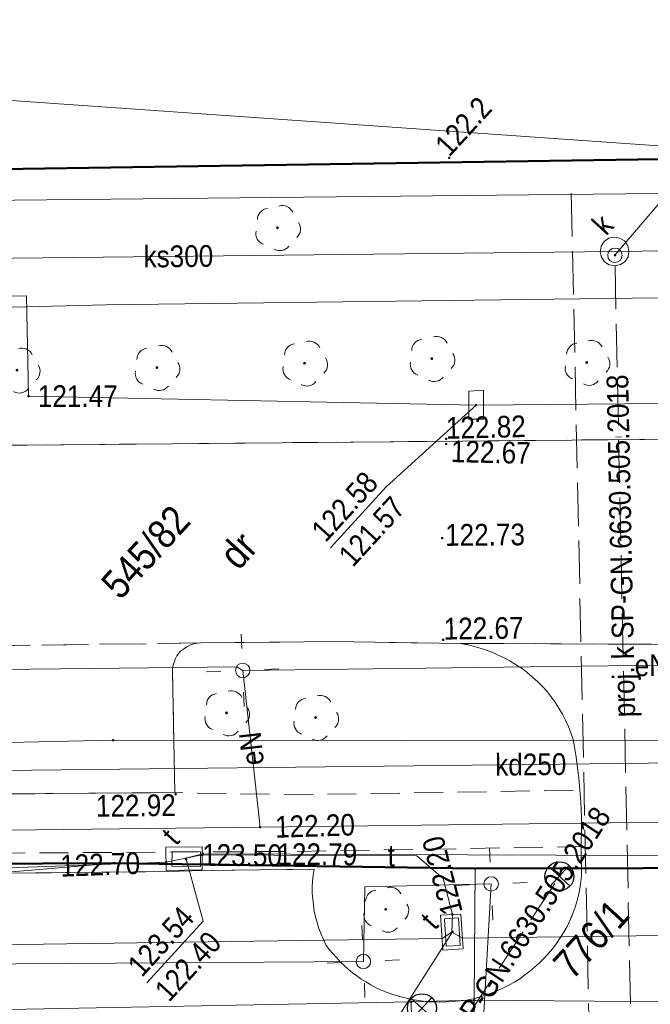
# Model space of a CAD drawing. Header units: metres. Extents: x 0 to 6446955, y 0 to 5658558.
# Tile 126 of 188: x 6441549 to 6441570, y 5654267 to 5654301. Entities that reach past the tile are written whole.
import ezdxf
from ezdxf.enums import TextEntityAlignment as Align

# ---------------------------------------------------------------- set-up
doc = ezdxf.new("R2010")
doc.units = ezdxf.units.M
doc.header["$MEASUREMENT"] = 0
for name, pattern in [('1.0_0.5', [1.5, 1, -0.5]), ('1.5_0.5', [2, 1.5, -0.5]), ('219-500', [0]), ('PRZER3-1', [4, 3, -1])]:
    doc.linetypes.add(name, pattern=pattern)
doc.layers.get('0').update_dxf_attribs({"color": 2, "linetype": 'CONTINUOUS', "lineweight": 5})
for name, color, linetype in [('203-punkt graniczny', 7, 'CONTINUOUS'), ('210-oznaczenie konturu użytku gruntowego', 7, 'CONTINUOUS'), ('211-numer działki ewidencyjnej', 7, 'CONTINUOUS'), ('217-kontur klasyfikacyjny', 7, 'CONTINUOUS'), ('218-kontur użytku gruntowego', 7, 'CONTINUOUS'), ('219-działka ewidencyjna', 7, 'CONTINUOUS'), ('chodnik', 7, 'CONTINUOUS'), ('drzewo liściaste', 7, 'CONTINUOUS'), ('jezdnia', 7, 'CONTINUOUS'), ('komora podziemna', 7, 'CONTINUOUS'), ('krawężnik', 7, 'CONTINUOUS'), ('latarnia', 7, 'CONTINUOUS'), ('pikieta naturalna', 7, 'CONTINUOUS'), ('pikieta naturalna-Atr2', 7, 'CONTINUOUS'), ('pikieta sztuczna', 7, 'CONTINUOUS'), ('pikieta sztuczna-Atr2', 7, 'CONTINUOUS'), ('przewód ciepłowniczy', 7, 'CONTINUOUS'), ('przewód elektroenergetyczny podziemny', 7, 'CONTINUOUS'), ('przewód elektroenergetyczny podziemny-Atr1', 7, 'CONTINUOUS'), ('przewód kanalizacyjny', 7, 'CONTINUOUS'), ('przewód kanalizacyjny - ob. projektowany', 7, 'CONTINUOUS'), ('przewód kanalizacyjny - ob. projektowany-Atr1', 7, 'CONTINUOUS'), ('przewód kanalizacyjny-Atr1', 7, 'CONTINUOUS'), ('przewód telekomunikacyjny podziemny', 7, 'CONTINUOUS'), ('przewód telekomunikacyjny podziemny-Atr1', 7, 'CONTINUOUS'), ('przewód wodociągowy', 7, 'CONTINUOUS'), ('przewód wodociągowy - ob. projektowany', 7, 'CONTINUOUS'), ('rzedna', 7, 'CONTINUOUS'), ('rzedna-Atr2', 7, 'CONTINUOUS'), ('rzedna-Atr3', 7, 'CONTINUOUS'), ('wylot kanału - ob. projektowany', 7, 'CONTINUOUS'), ('właz do komory lub kanału', 7, 'CONTINUOUS'), ('właz do komory lub kanału - okrągły', 7, 'CONTINUOUS'), ('właz do komory lub kanału - okrągły-Atr17', 7, 'CONTINUOUS'), ('właz do komory lub kanału-Atr17', 7, 'CONTINUOUS')]:
    doc.layers.add(name, color=color, linetype=linetype)
doc.layers.add('z - MPZT', color=121, linetype='PRZER3-1', lineweight=18)
doc.styles.add('MapaZas', font='geodezja.shx', dxfattribs={"width": 0.9})

# ---------------------------------------------------------------- blocks, each defined once
blk = doc.blocks.new('203')
at = {"linetype": 'Continuous', "lineweight": 0}
h = blk.add_hatch(color=0, dxfattribs=at)
edge = h.paths.add_edge_path()
edge.add_arc((0, 0), 0.045, 0, 360)
blk = doc.blocks.new('PW01')
at = {"linetype": 'Continuous', "lineweight": 13}
h = blk.add_hatch(color=0, dxfattribs=at)
edge = h.paths.add_edge_path()
edge.add_arc((0, 0), 0.045, 0, 360)
blk = doc.blocks.new('OP021')
at = {"linetype": 'Continuous', "lineweight": 13}
h = blk.add_hatch(color=0, dxfattribs=at)
edge = h.paths.add_edge_path()
edge.add_arc((0, 0), 0.05, 0, 360)
at = {"color": 0, "linetype": 'Continuous', "lineweight": 13}
for centre, start, end in [((0, 0.4), 49.272, 130.728), ((-0.38, 0.124), 121.308, 202.548), ((0.38, 0.124), 337.452, 58.692), ((-0.235, -0.324), 193.221, 274.871), ((0.235, -0.324), 265.129, 346.779)]:
    blk.add_arc(centre, 0.4, start, end, dxfattribs=at)
blk = doc.blocks.new('SM01')
at = {"color": 0, "linetype": 'Continuous', "lineweight": 13}
for p, q in [((-0.53, 0.531), (-0.883, 0.884)), ((0.531, 0.531), (0.884, 0.884)), ((-0.53, -0.53), (-0.883, -0.883)), ((0.531, -0.53), (0.884, -0.883))]:
    blk.add_line(p, q, dxfattribs=at)
blk.add_circle((0, 0), 0.25, dxfattribs=at)
blk = doc.blocks.new('US22')
at = {"color": 0, "linetype": 'Continuous', "lineweight": 13}
blk.add_circle((0, 0), 0.25, dxfattribs=at)
blk = doc.blocks.new('SUKE')
at = {"color": 0, "linetype": 'Continuous'}
for p, q in [((0, 0.5), (0, -0.5)), ((-0.5, 0), (0.5, 0))]:
    blk.add_line(p, q, dxfattribs=at)
blk.add_circle((-0.001, -0.001), 0.5, dxfattribs=at)

msp = doc.modelspace()

# ---------------------------------------------------------------- linework, layer by layer
at = {"layer": '217-kontur klasyfikacyjny', "color": 3, "linetype": 'Continuous', "lineweight": 13}
for points in [[(6441575.995, 5654296.38), (6441510.639, 5654300.958)], [(6441510.639, 5654300.958), (6441575.995, 5654296.38)], [(6441510.643, 5654295.381), (6441575.995, 5654296.38)]]:
    msp.add_lwpolyline(points, dxfattribs=at)
at = {"layer": '217-kontur klasyfikacyjny', "color": 3, "linetype": 'Continuous', "lineweight": 13, "flags": 128}
for points in [[(6441581.833, 5654271.822), (6441564.38, 5654271.789)], [(6441564.38, 5654271.789), (6441564.347, 5654267.237)], [(6441564.347, 5654267.237), (6441578.175, 5654267.131)]]:
    msp.add_lwpolyline(points, dxfattribs=at)
at = {"layer": '218-kontur użytku gruntowego', "color": 3, "linetype": 'Continuous', "lineweight": 13}
for points in [[(6441510.643, 5654295.381), (6441575.995, 5654296.38)], [(6441575.995, 5654296.38), (6441510.643, 5654295.381)]]:
    msp.add_lwpolyline(points, dxfattribs=at)
at = {"layer": '218-kontur użytku gruntowego', "color": 3, "linetype": 'Continuous', "lineweight": 13, "flags": 128}
for points in [[(6441551.901, 5654271.976), (6441535.809, 5654270.616)], [(6441535.809, 5654270.616), (6441551.901, 5654271.976)], [(6441564.38, 5654271.789), (6441551.901, 5654271.976)], [(6441551.901, 5654271.976), (6441564.38, 5654271.789)], [(6441581.833, 5654271.822), (6441564.38, 5654271.789)], [(6441564.38, 5654271.789), (6441581.833, 5654271.822)], [(6441564.347, 5654267.237), (6441564.38, 5654271.789)], [(6441564.38, 5654271.789), (6441564.347, 5654267.237)], [(6441528.896, 5654266.546), (6441562.169, 5654267.183)], [(6441562.169, 5654267.183), (6441528.896, 5654266.546)], [(6441562.169, 5654267.183), (6441564.347, 5654267.237)], [(6441564.347, 5654267.237), (6441562.169, 5654267.183)], [(6441578.175, 5654267.131), (6441564.347, 5654267.237)], [(6441564.347, 5654267.237), (6441578.175, 5654267.131)]]:
    msp.add_lwpolyline(points, dxfattribs=at)
at = {"layer": '219-działka ewidencyjna', "color": 3, "linetype": '219-500', "lineweight": 13}
for points in [[(6441726.095, 5654298.653), (6441510.643, 5654295.381)], [(6441510.657, 5654275.304), (6441551.869, 5654276.221)], [(6441563.364, 5654211.832), (6441562.169, 5654267.183)]]:
    msp.add_lwpolyline(points, dxfattribs=at)
at = {"layer": '219-działka ewidencyjna', "color": 3, "linetype": '219-500', "lineweight": 13, "flags": 128}
for points in [[(6441551.869, 5654276.221), (6441612.778, 5654276.151)], [(6441551.901, 5654271.976), (6441535.809, 5654270.616)], [(6441564.38, 5654271.789), (6441551.901, 5654271.976)], [(6441581.833, 5654271.822), (6441564.38, 5654271.789)], [(6441564.347, 5654267.237), (6441564.38, 5654271.789)], [(6441562.169, 5654267.183), (6441528.896, 5654266.546)], [(6441564.347, 5654267.237), (6441562.169, 5654267.183)], [(6441564.347, 5654267.237), (6441564.228, 5654227.85)], [(6441564.347, 5654267.237), (6441578.175, 5654267.131)]]:
    msp.add_lwpolyline(points, dxfattribs=at)
at = {"layer": 'chodnik', "color": 7, "linetype": '1.0_0.5', "lineweight": 13, "flags": 128}
msp.add_lwpolyline([(6441558.224, 5654272.382), (6441568.041, 5654272.545), (6441568.046, 5654272.758), (6441568.055, 5654273.034), (6441568.058, 5654273.303), (6441568.053, 5654273.565), (6441568.041, 5654273.833), (6441568.029, 5654274.102), (6441568.01, 5654274.377), (6441567.998, 5654274.497), (6441558.223, 5654274.335), (6441553.995, 5654274.411), (6441528.629, 5654274.221), (6441526.662, 5654274.191), (6441519.629, 5654274.15), (6441512.941, 5654273.968), (6441513.008, 5654272.117)], close=True, dxfattribs=at)
at = {"layer": 'jezdnia', "color": 7, "linetype": '1.5_0.5', "lineweight": 13}
for points in [[(6441755.001, 5654288.05), (6441743.582, 5654287.958), (6441730.189, 5654287.813), (6441721.339, 5654287.714), (6441700.885, 5654287.853), (6441674.135, 5654287.439), (6441673.526, 5654287.441), (6441638.601, 5654287.176), (6441636.415, 5654287.158), (6441625.852, 5654287.054), (6441592.13, 5654286.786), (6441591.57, 5654286.81), (6441541.358, 5654286.347), (6441540.75, 5654286.348), (6441510.65, 5654286.106)], [(6441510.654, 5654279.201), (6441527.51, 5654279.204), (6441554.892, 5654279.582), (6441558.451, 5654279.618), (6441559.42, 5654279.626), (6441563.868, 5654279.567), (6441576.476, 5654279.506), (6441585.273, 5654279.682), (6441612.471, 5654279.903), (6441612.591, 5654279.901), (6441612.698, 5654279.899), (6441613.929, 5654279.911), (6441620.358, 5654280.017), (6441620.457, 5654280.021), (6441620.591, 5654280.02), (6441620.712, 5654280.018), (6441621.08, 5654280.02), (6441634.882, 5654280.182), (6441635.094, 5654280.192), (6441635.32, 5654280.187), (6441636.639, 5654280.146), (6441743.403, 5654280.921), (6441766.681, 5654281.111)], [(6441576.476, 5654279.506), (6441563.868, 5654279.567), (6441564.189, 5654279.503), (6441564.354, 5654279.461), (6441564.511, 5654279.411), (6441564.669, 5654279.361), (6441564.835, 5654279.305), (6441564.986, 5654279.248), (6441565.13, 5654279.184), (6441565.282, 5654279.112), (6441565.434, 5654279.041), (6441565.579, 5654278.963), (6441565.717, 5654278.877), (6441565.863, 5654278.784), (6441566.001, 5654278.698), (6441566.184, 5654278.558), (6441566.368, 5654278.403), (6441566.545, 5654278.241), (6441566.708, 5654278.078), (6441566.871, 5654277.901), (6441567.014, 5654277.716), (6441567.157, 5654277.518), (6441567.279, 5654277.325), (6441567.401, 5654277.118), (6441567.509, 5654276.91), (6441567.611, 5654276.695), (6441567.691, 5654276.472), (6441567.772, 5654276.249), (6441567.819, 5654275.99), (6441567.859, 5654275.722), (6441567.899, 5654275.455), (6441567.932, 5654275.181), (6441567.965, 5654274.92), (6441567.998, 5654274.497), (6441568.01, 5654274.377), (6441568.029, 5654274.102), (6441568.041, 5654273.833), (6441568.053, 5654273.565), (6441568.058, 5654273.303), (6441568.055, 5654273.034), (6441568.046, 5654272.758), (6441568.041, 5654272.545), (6441568.044, 5654272.489), (6441568.057, 5654271.555), (6441568.038, 5654271.328), (6441567.999, 5654271.092), (6441567.959, 5654270.871), (6441567.899, 5654270.642), (6441567.831, 5654270.42), (6441567.723, 5654270.139), (6441567.561, 5654269.785), (6441567.45, 5654269.589), (6441567.324, 5654269.392), (6441567.191, 5654269.202), (6441567.05, 5654269.019), (6441566.902, 5654268.843), (6441566.754, 5654268.681), (6441566.598, 5654268.525), (6441566.434, 5654268.376), (6441566.27, 5654268.242), (6441566.092, 5654268.107), (6441565.921, 5654267.979), (6441565.735, 5654267.864), (6441565.542, 5654267.757), (6441565.341, 5654267.656), (6441565.147, 5654267.562), (6441564.938, 5654267.482), (6441564.736, 5654267.41), (6441564.526, 5654267.344), (6441564.316, 5654267.292), (6441564.085, 5654267.247), (6441563.853, 5654267.215), (6441563.613, 5654267.19), (6441563.373, 5654267.18), (6441563.139, 5654267.177), (6441562.899, 5654267.18), (6441562.785, 5654267.189), (6441562.657, 5654267.198), (6441562.429, 5654267.23), (6441562.194, 5654267.269), (6441561.958, 5654267.323), (6441561.729, 5654267.383), (6441561.5, 5654267.444), (6441561.277, 5654267.526), (6441561.103, 5654267.604), (6441560.93, 5654267.681), (6441560.77, 5654267.773), (6441560.603, 5654267.872), (6441560.436, 5654267.971), (6441560.29, 5654268.077), (6441560.136, 5654268.191), (6441559.989, 5654268.312), (6441559.849, 5654268.44), (6441559.709, 5654268.569), (6441559.582, 5654268.712), (6441559.456, 5654268.855), (6441559.336, 5654268.991), (6441559.223, 5654269.149), (6441559.137, 5654269.336), (6441559.051, 5654269.523), (6441558.972, 5654269.718), (6441558.913, 5654269.921), (6441558.862, 5654270.117), (6441558.818, 5654270.32), (6441558.788, 5654270.524), (6441558.764, 5654270.735), (6441558.748, 5654270.94), (6441558.746, 5654271.145), (6441558.758, 5654271.351), (6441558.785, 5654271.557), (6441558.811, 5654271.764), (6441555.005, 5654271.723), (6441553.733, 5654271.681), (6441524.138, 5654271.39)]]:
    msp.add_lwpolyline(points, dxfattribs=at)
at = {"layer": 'jezdnia', "color": 7, "linetype": '1.5_0.5', "lineweight": 13, "flags": 128}
msp.add_lwpolyline([(6441554.892, 5654279.582), (6441527.51, 5654279.204), (6441527.645, 5654279.203), (6441527.888, 5654279.143), (6441528.098, 5654279.032), (6441528.282, 5654278.877), (6441528.418, 5654278.671), (6441528.506, 5654278.455), (6441528.537, 5654278.223), (6441528.629, 5654274.221), (6441553.995, 5654274.411), (6441553.917, 5654278.576), (6441553.919, 5654278.697), (6441553.935, 5654278.818), (6441553.973, 5654278.919), (6441554.017, 5654279.041), (6441554.069, 5654279.142), (6441554.143, 5654279.237), (6441554.197, 5654279.296), (6441554.327, 5654279.394), (6441554.43, 5654279.462), (6441554.534, 5654279.517), (6441554.646, 5654279.55), (6441554.772, 5654279.57)], close=True, dxfattribs=at)
at = {"layer": 'komora podziemna', "color": 32, "linetype": 'Continuous', "lineweight": 13, "flags": 128}
msp.add_lwpolyline([(6441569.547, 5654293.47), (6441569.654, 5654293.305), (6441569.697, 5654293.116), (6441569.671, 5654292.924), (6441569.564, 5654292.763), (6441569.407, 5654292.65), (6441569.217, 5654292.606), (6441569.018, 5654292.64), (6441568.857, 5654292.746), (6441568.744, 5654292.904), (6441568.708, 5654293.086), (6441568.742, 5654293.286), (6441568.84, 5654293.453), (6441569.006, 5654293.56), (6441569.188, 5654293.596), (6441569.38, 5654293.569)], close=True, dxfattribs=at)
at = {"layer": 'komora podziemna', "color": 6, "linetype": 'Continuous', "lineweight": 13, "flags": 128}
msp.add_lwpolyline([(6441564.164, 5654287.309), (6441564.156, 5654288.278), (6441564.664, 5654288.315), (6441564.666, 5654287.31)], close=True, dxfattribs=at)
at = {"layer": 'komora podziemna', "color": 30, "linetype": 'Continuous', "lineweight": 13, "flags": 128}
for points in [[(6441553.681, 5654272.529), (6441554.94, 5654272.542), (6441554.947, 5654271.749), (6441553.702, 5654271.723)], [(6441563.259, 5654268.966), (6441563.184, 5654270.173), (6441563.89, 5654270.218), (6441563.965, 5654269.011)]]:
    msp.add_lwpolyline(points, close=True, dxfattribs=at)
at = {"layer": 'krawężnik', "color": 7, "linetype": 'Continuous', "lineweight": 13}
for points in [[(6441510.65, 5654286.106), (6441540.75, 5654286.348), (6441541.358, 5654286.347), (6441591.57, 5654286.81)], [(6441563.868, 5654279.567), (6441564.032, 5654279.539), (6441564.189, 5654279.503), (6441564.354, 5654279.461), (6441564.511, 5654279.411), (6441564.669, 5654279.361), (6441564.827, 5654279.312), (6441564.986, 5654279.248), (6441565.13, 5654279.184), (6441565.282, 5654279.112), (6441565.434, 5654279.041), (6441565.579, 5654278.963), (6441565.717, 5654278.877), (6441565.863, 5654278.784), (6441566.001, 5654278.698), (6441566.184, 5654278.558), (6441566.368, 5654278.403), (6441566.545, 5654278.241), (6441566.708, 5654278.078), (6441566.871, 5654277.901), (6441567.014, 5654277.716), (6441567.157, 5654277.518), (6441567.279, 5654277.325), (6441567.401, 5654277.118), (6441567.509, 5654276.91), (6441567.611, 5654276.695), (6441567.691, 5654276.472), (6441567.772, 5654276.249), (6441567.819, 5654275.99), (6441567.859, 5654275.722), (6441567.899, 5654275.455), (6441567.932, 5654275.181), (6441567.965, 5654274.92), (6441567.984, 5654274.645), (6441567.998, 5654274.497), (6441568.01, 5654274.377), (6441568.029, 5654274.102), (6441568.041, 5654273.833), (6441568.053, 5654273.565), (6441568.058, 5654273.303), (6441568.055, 5654273.034), (6441568.046, 5654272.758), (6441568.041, 5654272.545), (6441568.044, 5654272.489), (6441568.057, 5654271.555), (6441568.038, 5654271.328), (6441567.999, 5654271.092), (6441567.959, 5654270.871), (6441567.899, 5654270.642), (6441567.831, 5654270.42), (6441567.748, 5654270.211), (6441567.658, 5654269.995), (6441567.561, 5654269.785), (6441567.45, 5654269.589), (6441567.324, 5654269.392), (6441567.191, 5654269.202), (6441567.05, 5654269.019), (6441566.902, 5654268.843), (6441566.754, 5654268.681), (6441566.598, 5654268.525), (6441566.434, 5654268.376), (6441566.27, 5654268.242), (6441566.092, 5654268.107), (6441565.921, 5654267.979), (6441565.735, 5654267.864), (6441565.542, 5654267.757), (6441565.341, 5654267.656), (6441565.147, 5654267.562), (6441564.938, 5654267.482), (6441564.736, 5654267.41), (6441564.526, 5654267.344), (6441564.316, 5654267.292), (6441564.085, 5654267.247), (6441563.853, 5654267.215), (6441563.613, 5654267.19), (6441563.373, 5654267.18), (6441563.139, 5654267.177), (6441562.899, 5654267.18), (6441562.657, 5654267.198), (6441562.429, 5654267.23), (6441562.194, 5654267.269), (6441561.958, 5654267.323), (6441561.729, 5654267.383), (6441561.5, 5654267.444), (6441561.277, 5654267.526), (6441561.103, 5654267.604), (6441560.93, 5654267.681), (6441560.77, 5654267.773), (6441560.603, 5654267.872), (6441560.436, 5654267.971), (6441560.29, 5654268.077), (6441560.136, 5654268.191), (6441559.989, 5654268.312), (6441559.849, 5654268.44), (6441559.709, 5654268.569), (6441559.582, 5654268.712), (6441559.456, 5654268.855), (6441559.336, 5654268.991), (6441559.223, 5654269.149), (6441559.137, 5654269.336), (6441559.051, 5654269.523), (6441558.972, 5654269.718), (6441558.913, 5654269.921), (6441558.862, 5654270.117), (6441558.818, 5654270.32), (6441558.788, 5654270.524), (6441558.764, 5654270.735), (6441558.748, 5654270.94), (6441558.746, 5654271.145), (6441558.758, 5654271.351), (6441558.785, 5654271.557), (6441558.811, 5654271.764), (6441555.005, 5654271.723), (6441553.733, 5654271.681), (6441524.138, 5654271.39)]]:
    msp.add_lwpolyline(points, dxfattribs=at)
at = {"layer": 'krawężnik', "color": 7, "linetype": 'Continuous', "lineweight": 13, "flags": 128}
for points in [[(6441563.868, 5654279.567), (6441559.42, 5654279.626), (6441558.451, 5654279.618), (6441554.892, 5654279.582)], [(6441528.629, 5654274.221), (6441553.995, 5654274.411), (6441553.917, 5654278.576), (6441553.919, 5654278.697), (6441553.935, 5654278.818), (6441553.973, 5654278.919), (6441554.017, 5654279.041), (6441554.069, 5654279.142), (6441554.143, 5654279.237), (6441554.197, 5654279.296), (6441554.327, 5654279.394), (6441554.43, 5654279.462), (6441554.534, 5654279.517), (6441554.646, 5654279.55), (6441554.772, 5654279.57), (6441554.892, 5654279.582)]]:
    msp.add_lwpolyline(points, dxfattribs=at)
at = {"layer": 'przewód ciepłowniczy', "color": 212, "linetype": 'Continuous', "lineweight": 13, "flags": 128}
msp.add_lwpolyline([(6441752.762, 5654288.921), (6441747.95, 5654288.893), (6441747.838, 5654292.399), (6441743.854, 5654292.372), (6441743.904, 5654288.842), (6441701.875, 5654288.683), (6441667.004, 5654288.477), (6441666.862, 5654292.01), (6441662.945, 5654291.922), (6441663, 5654288.428), (6441605.73, 5654288.163), (6441570.962, 5654287.863), (6441570.835, 5654287.858), (6441564.411, 5654287.801)], dxfattribs=at)
at = {"layer": 'przewód ciepłowniczy', "color": 212, "linetype": 'Continuous', "lineweight": 13}
msp.add_lwpolyline([(6441564.411, 5654287.801), (6441548.939, 5654288.11), (6441548.865, 5654291.568), (6441544.958, 5654291.566), (6441544.896, 5654288.138), (6441510.648, 5654287.608)], dxfattribs=at)
at = {"layer": 'przewód elektroenergetyczny podziemny', "color": 1, "linetype": 'Continuous', "lineweight": 13, "flags": 128}
for points in [[(6441515.951, 5654290.642), (6441542.843, 5654291.048), (6441551.61, 5654291.265), (6441595.313, 5654291.817), (6441632.576, 5654292.042), (6441638.626, 5654292.061), (6441639.715, 5654292.095), (6441661.248, 5654292.215), (6441668.698, 5654292.119), (6441720.963, 5654292.723)], [(6441556.342, 5654278.634), (6441585.204, 5654278.999), (6441585.393, 5654278.894)], [(6441527.657, 5654278.432), (6441556.139, 5654278.752), (6441556.342, 5654278.634)], [(6441556.942, 5654273.217), (6441556.342, 5654278.634)], [(6441585.797, 5654273.575), (6441556.942, 5654273.217)], [(6441556.942, 5654273.217), (6441527.81, 5654272.868)]]:
    msp.add_lwpolyline(points, dxfattribs=at)
at = {"layer": 'przewód elektroenergetyczny podziemny', "color": 1, "linetype": 'Continuous', "lineweight": 13}
msp.add_lwpolyline([(6441535.822, 5654271.593), (6441538.184, 5654268.427), (6441560.516, 5654268.576), (6441560.564, 5654271.161), (6441564.934, 5654271.255), (6441564.3, 5654260.107), (6441562.271, 5654258.291), (6441562.37, 5654253.157), (6441562.675, 5654234.98), (6441563.002, 5654216.471), (6441563.091, 5654211.832)], dxfattribs=at)
at = {"layer": 'przewód kanalizacyjny', "color": 34, "linetype": 'Continuous', "lineweight": 13, "flags": 128}
for points in [[(6441598.906, 5654293.475), (6441569.202, 5654293.108)], [(6441569.202, 5654293.108), (6441539.037, 5654292.77)], [(6441591.686, 5654275.668), (6441540.913, 5654275.094)]]:
    msp.add_lwpolyline(points, dxfattribs=at)
at = {"layer": 'przewód kanalizacyjny - ob. projektowany', "color": 34, "linetype": '1.5_0.5', "lineweight": 13, "flags": 128}
for points in [[(6441569.217, 5654292.606), (6441569.822, 5654263.606)], [(6441569.435, 5654286.699), (6441569.237, 5654286.69)], [(6441567.135, 5654271.274), (6441562.876, 5654264.801)]]:
    msp.add_lwpolyline(points, dxfattribs=at)
at = {"layer": 'przewód telekomunikacyjny podziemny', "color": 30, "linetype": 'Continuous', "lineweight": 13}
msp.add_lwpolyline([(6441510.66, 5654271.247), (6441531.373, 5654271.206), (6441553.697, 5654272.013), (6441554.314, 5654272.139)], dxfattribs=at)
at = {"layer": 'przewód telekomunikacyjny podziemny', "color": 30, "linetype": 'Continuous', "lineweight": 13, "flags": 128}
for points in [[(6441611.371, 5654272.423), (6441610.704, 5654272.138), (6441601.663, 5654272.023), (6441582.425, 5654272.188), (6441554.965, 5654272.302), (6441554.314, 5654272.139)], [(6441554.314, 5654272.139), (6441554.939, 5654272.258), (6441562.358, 5654272.231), (6441563.27, 5654271.45), (6441563.593, 5654270.205), (6441563.578, 5654269.595)], [(6441530.432, 5654269.275), (6441530.794, 5654268.916), (6441563.234, 5654269.368), (6441563.578, 5654269.595), (6441563.948, 5654269.378), (6441578.52, 5654269.581), (6441578.882, 5654269.725), (6441578.972, 5654269.113), (6441580.17, 5654236.777), (6441580.177, 5654236.473)]]:
    msp.add_lwpolyline(points, dxfattribs=at)
at = {"layer": 'przewód wodociągowy', "color": 5, "linetype": 'Continuous', "lineweight": 13}
msp.add_lwpolyline([(6441510.644, 5654294.49), (6441584.028, 5654295.248)], dxfattribs=at)
at = {"layer": 'przewód wodociągowy - ob. projektowany', "color": 5, "linetype": '1.5_0.5', "lineweight": 13}
msp.add_lwpolyline([(6441567.705, 5654295.116), (6441568.44, 5654260.764), (6441568.962, 5654237.996), (6441569.207, 5654224.714), (6441569.21, 5654224.658), (6441569.499, 5654211.832)], dxfattribs=at)
at = {"layer": 'rzedna-Atr2', "color": 7, "lineweight": 13, "flags": 128}
for points in [[(6441569.215, 5654292.974), (6441571.106, 5654295.202), (6441573.029, 5654297.303)], [(6441554.386, 5654272.114), (6441554.976, 5654269.974), (6441553.027, 5654267.845)], [(6441563.599, 5654269.603), (6441561.592, 5654266.464), (6441559.687, 5654264.383)]]:
    msp.add_lwpolyline(points, dxfattribs=at)
at = {"layer": 'rzedna-Atr2', "color": 6, "lineweight": 13, "flags": 128}
msp.add_lwpolyline([(6441564.411, 5654287.801), (6441561.308, 5654284.975), (6441559.38, 5654282.87)], dxfattribs=at)
at = {"layer": 'właz do komory lub kanału', "color": 7, "linetype": 'Continuous', "lineweight": 13, "flags": 128}
for points in [[(6441553.887, 5654271.865), (6441553.907, 5654272.376), (6441554.885, 5654272.362), (6441554.885, 5654271.86)], [(6441563.317, 5654270.051), (6441563.804, 5654270.08), (6441563.86, 5654269.134), (6441563.373, 5654269.105)]]:
    msp.add_lwpolyline(points, close=True, dxfattribs=at)
at = {"layer": 'z - MPZT', "linetype": 'Continuous', "lineweight": 50}
for points in [[(6441528.221, 5654295.648), (6441576.076, 5654296.375), (6441726.095, 5654298.653), (6441746.212, 5654298.945), (6441837.233, 5654300.251), (6441836.442, 5654313.229)], [(6441860.896, 5654232.838), (6441859.751, 5654253.424), (6441839.793, 5654252.269), (6441838.813, 5654270.48), (6441786.335, 5654270.546), (6441747.632, 5654269.917), (6441727.603, 5654269.722), (6441636.039, 5654268.519), (6441636.01, 5654271.286), (6441621.429, 5654271.132), (6441612.894, 5654271.11), (6441581.833, 5654271.822), (6441564.38, 5654271.789), (6441551.901, 5654271.976), (6441527.109, 5654271.856)]]:
    msp.add_lwpolyline(points, dxfattribs=at)

# ---------------------------------------------------------------- block references
at = {"layer": '203-punkt graniczny', "color": 3, "linetype": 'Continuous', "lineweight": 13, "rotation": 47.52228373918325}
for p in [(6441551.869, 5654276.221), (6441551.901, 5654271.976), (6441564.38, 5654271.789), (6441562.169, 5654267.183), (6441564.347, 5654267.237)]:
    msp.add_blockref('203', p, dxfattribs=at)
at = {"layer": 'drzewo liściaste', "color": 94, "linetype": 'Continuous', "lineweight": 13, "rotation": 47.52228373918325}
for p in [(6441557.544, 5654293.925), (6441562.882, 5654289.404), (6441553.376, 5654289.092), (6441558.48, 5654289.246), (6441568.239, 5654289.272), (6441548.539, 5654289.006), (6441555.784, 5654277.165), (6441558.863, 5654277.004), (6441561.285, 5654270.379)]:
    msp.add_blockref('OP021', p, dxfattribs=at)
at = {"layer": 'latarnia', "color": 7, "linetype": 'Continuous', "lineweight": 13, "rotation": 47.52228373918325}
for p in [(6441556.342, 5654278.634), (6441564.934, 5654271.255), (6441560.516, 5654268.576)]:
    msp.add_blockref('SM01', p, dxfattribs=at)
at = {"layer": 'pikieta naturalna', "color": 7, "linetype": 'Continuous', "lineweight": 13, "rotation": 47.52228373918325}
msp.add_blockref('PW01', (6441563.483, 5654296.339), dxfattribs=at)
at = {"layer": 'pikieta sztuczna', "color": 7, "linetype": 'Continuous', "lineweight": 13, "rotation": 47.52228373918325}
for p in [(6441563.379, 5654286.63), (6441563.38, 5654286.453), (6441563.24, 5654283.205), (6441563.275, 5654279.689), (6441554.025, 5654274.356)]:
    msp.add_blockref('PW01', p, dxfattribs=at)
at = {"layer": 'rzedna', "color": 34, "linetype": 'Continuous', "lineweight": 13, "rotation": 47.52228373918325}
msp.add_blockref('PW01', (6441569.215, 5654292.974), dxfattribs=at)
at = {"layer": 'rzedna', "color": 212, "linetype": 'Continuous', "lineweight": 13, "rotation": 47.52228373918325}
msp.add_blockref('PW01', (6441548.939, 5654288.11), dxfattribs=at)
at = {"layer": 'rzedna', "color": 6, "linetype": 'Continuous', "lineweight": 13, "rotation": 47.52228373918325}
msp.add_blockref('PW01', (6441564.411, 5654287.801), dxfattribs=at)
at = {"layer": 'rzedna', "color": 1, "linetype": 'Continuous', "lineweight": 13, "rotation": 47.52228373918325}
msp.add_blockref('PW01', (6441556.942, 5654273.217), dxfattribs=at)
at = {"layer": 'rzedna', "color": 30, "linetype": 'Continuous', "lineweight": 13, "rotation": 47.52228373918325}
for p in [(6441554.386, 5654272.114), (6441554.939, 5654272.258), (6441554.965, 5654272.302), (6441553.697, 5654272.013), (6441563.593, 5654270.205), (6441563.599, 5654269.603)]:
    msp.add_blockref('PW01', p, dxfattribs=at)
at = {"layer": 'wylot kanału - ob. projektowany', "color": 34, "linetype": 'Continuous', "lineweight": 13, "rotation": 47.52228373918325}
for p in [(6441567.294, 5654271.521), (6441562.54, 5654266.966)]:
    msp.add_blockref('SUKE', p, dxfattribs=at)
at = {"layer": 'właz do komory lub kanału - okrągły', "color": 7, "linetype": 'Continuous', "lineweight": 13, "rotation": 47.52228373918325}
msp.add_blockref('US22', (6441569.215, 5654292.974), dxfattribs=at)

# ---------------------------------------------------------------- texts
at = {"layer": '210-oznaczenie konturu użytku gruntowego', "color": 3, "linetype": 'Continuous', "lineweight": 13, "style": 'MapaZas', "width": 0.9}
msp.add_text('dr', height=1, rotation=47.5223, dxfattribs=at).set_placement((6441556.196, 5654282.053))
at = {"layer": '211-numer działki ewidencyjnej', "color": 3, "linetype": 'Continuous', "lineweight": 13, "style": 'MapaZas', "width": 0.9}
msp.add_text('545/82', height=1, rotation=47.5223, dxfattribs=at).set_placement((6441551.373, 5654281.706), align=Align.TOP_LEFT)
msp.add_text('776/1', height=1, rotation=47.5223, dxfattribs=at).set_placement((6441567.741, 5654267.906))
at = {"layer": 'pikieta naturalna-Atr2', "color": 7, "lineweight": 13, "style": 'MapaZas', "width": 0.9}
msp.add_text('122.2', height=0.75, rotation=47.5223, dxfattribs=at).set_placement((6441563.483, 5654296.339))
at = {"layer": 'pikieta sztuczna-Atr2', "color": 7, "lineweight": 13, "style": 'MapaZas', "width": 0.9}
for s, rotation, p in [('122.82', 1.3503, (6441563.379, 5654286.63)), ('122.73', 0.4563, (6441563.344, 5654282.934)), ('122.67', 0.7253, (6441563.296, 5654279.697))]:
    msp.add_text(s, height=0.75, rotation=rotation, dxfattribs=at).set_placement(p)
msp.add_text('122.67', height=0.75, rotation=358.6243, dxfattribs=at).set_placement((6441563.552, 5654286.581), align=Align.TOP_LEFT)
msp.add_text('122.92', height=0.75, rotation=0.6723, dxfattribs=at).set_placement((6441554.025, 5654274.356), align=Align.TOP_RIGHT)
at = {"layer": 'przewód elektroenergetyczny podziemny-Atr1', "color": 1, "lineweight": 13, "style": 'MapaZas', "width": 0.9}
for s, rotation, p in [('eNA', 0.7253, (6441570.773, 5654278.816)), ('eN', 96.3163, (6441556.646, 5654275.929))]:
    msp.add_text(s, height=0.75, rotation=rotation, dxfattribs=at).set_placement(p, align=Align.MIDDLE_CENTER)
at = {"layer": 'przewód kanalizacyjny - ob. projektowany-Atr1', "color": 34, "lineweight": 13, "style": 'MapaZas', "width": 0.9}
for rotation, p in [(91.1923, (6441569.417, 5654282.933)), (56.6523, (6441565.536, 5654268.846))]:
    msp.add_text('proj. k SP-GN.6630.505.2018', height=0.75, rotation=rotation, dxfattribs=at).set_placement(p, align=Align.MIDDLE_CENTER)
at = {"layer": 'przewód kanalizacyjny-Atr1', "color": 34, "lineweight": 13, "style": 'MapaZas', "width": 0.9}
for s, rotation, p in [('ks300', 0.6423, (6441554.12, 5654292.939)), ('kd250', 0.6473, (6441566.303, 5654275.385))]:
    msp.add_text(s, height=0.75, rotation=rotation, dxfattribs=at).set_placement(p, align=Align.MIDDLE_CENTER)
at = {"layer": 'przewód telekomunikacyjny podziemny-Atr1', "color": 30, "lineweight": 13, "style": 'MapaZas', "width": 0.9}
msp.add_text('t', height=0.75, rotation=359.7913, dxfattribs=at).set_placement((6441561.48, 5654272.235), align=Align.MIDDLE_CENTER)
at = {"layer": 'rzedna-Atr2', "color": 212, "lineweight": 13, "style": 'MapaZas', "width": 0.9}
msp.add_text('121.47', height=0.75, rotation=359.8883, dxfattribs=at).set_placement((6441549.26, 5654287.735))
at = {"layer": 'rzedna-Atr2', "color": 6, "lineweight": 13, "style": 'MapaZas', "width": 0.9}
msp.add_text('122.58', height=0.75, rotation=47.5223, dxfattribs=at).set_placement((6441559.375, 5654282.875), align=Align.BOTTOM_LEFT)
at = {"layer": 'rzedna-Atr2', "color": 1, "lineweight": 13, "style": 'MapaZas', "width": 0.9}
msp.add_text('122.20', height=0.75, rotation=1.7343, dxfattribs=at).set_placement((6441557.475, 5654272.851))
at = {"layer": 'rzedna-Atr2', "color": 30, "lineweight": 13, "style": 'MapaZas', "width": 0.9}
for s, rotation, p in [('122.20', 104.5733, (6441563.593, 5654270.205)), ('123.50', 359.7903, (6441554.939, 5654272.258)), ('122.79', 359.7623, (6441557.542, 5654272.288)), ('122.70', 2.0683, (6441550.036, 5654271.88))]:
    msp.add_text(s, height=0.75, rotation=rotation, dxfattribs=at).set_placement(p, align=Align.MIDDLE_LEFT)
at = {"layer": 'rzedna-Atr2', "color": 7, "lineweight": 13, "style": 'MapaZas', "width": 0.9}
msp.add_text('123.54', height=0.75, rotation=47.5223, dxfattribs=at).set_placement((6441553.021, 5654267.851), align=Align.BOTTOM_LEFT)
at = {"layer": 'rzedna-Atr3', "color": 6, "lineweight": 13, "style": 'MapaZas', "width": 0.9}
msp.add_text('121.57', height=0.75, rotation=47.5223, dxfattribs=at).set_placement((6441560.315, 5654282.014), align=Align.BOTTOM_LEFT)
at = {"layer": 'rzedna-Atr3', "color": 7, "lineweight": 13, "style": 'MapaZas', "width": 0.9}
msp.add_text('122.40', height=0.75, rotation=47.5223, dxfattribs=at).set_placement((6441553.961, 5654266.99), align=Align.BOTTOM_LEFT)
at = {"layer": 'właz do komory lub kanału - okrągły-Atr17', "color": 7, "lineweight": 13, "style": 'MapaZas', "width": 0.9}
msp.add_text('k', height=0.75, rotation=47.5223, dxfattribs=at).set_placement((6441568.911, 5654293.619))
at = {"layer": 'właz do komory lub kanału-Atr17', "color": 7, "lineweight": 13, "style": 'MapaZas', "width": 0.9}
for p in [(6441554.034, 5654272.544), (6441562.982, 5654269.626)]:
    msp.add_text('t', height=0.75, rotation=47.5223, dxfattribs=at).set_placement(p)

doc.saveas('drawing.dxf')
